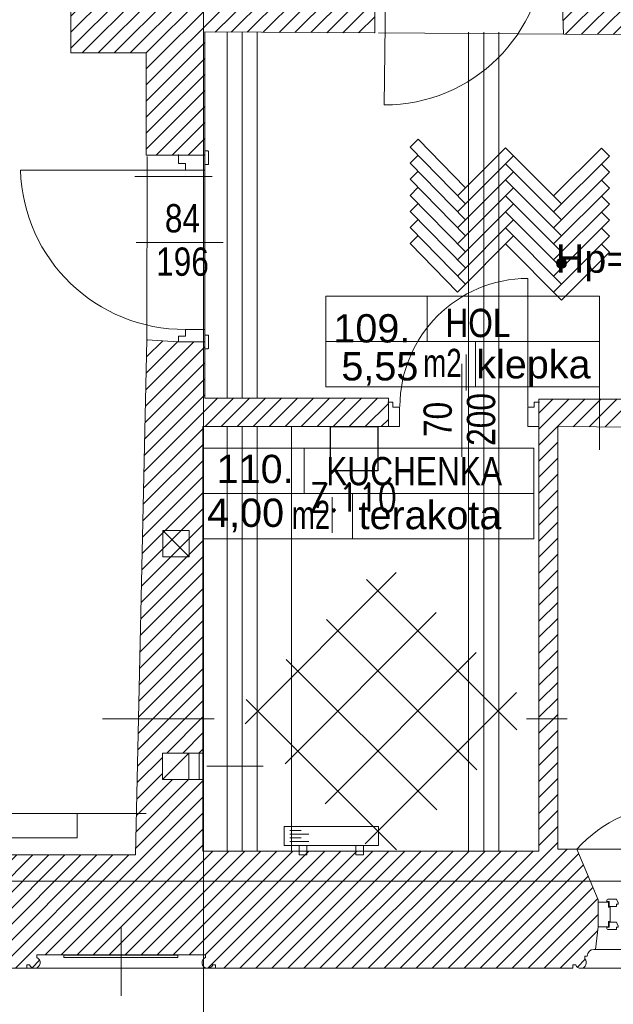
# Model space of a CAD drawing. Header units: millimetres. Extents: x -573548 to 674770, y -184010 to -47794.
# Tile 35 of 181: x 100709 to 103854, y -155674 to -150457. Entities that reach past the tile are written whole.
import ezdxf
from ezdxf.enums import TextEntityAlignment as Align

# ---------------------------------------------------------------- set-up
doc = ezdxf.new("R2010")
doc.units = ezdxf.units.MM
for name, color, linetype, lineweight in [('A.05 RZUT 1 PIĘTRA_is$0$A-DRZWI_Nr_pióra__9', 8, 'Continuous', 9), ('A.05 RZUT 1 PIĘTRA_is$0$A-OPISY-2_Nr_pióra__2', 8, 'Continuous', 9), ('A.05 RZUT 1 PIĘTRA_is$0$A-OPISY-3_Nr_pióra__6', 8, 'Continuous', 9), ('A.05 RZUT 1 PIĘTRA_is$0$A-WIDOK_Nr_pióra__8', 8, 'Continuous', 9), ('A.05 RZUT 1 PIĘTRA_is$0$A-WYSOKOSCI_Nr_pióra__7', 8, 'Continuous', 9), ('A.05 RZUT 1 PIĘTRA_is$0$belki nad_Nr_pióra__1', 8, 'Continuous', 9), ('A.05 RZUT 1 PIĘTRA_is$0$CO TO JEST_Nr_pióra__1', 8, 'Continuous', 9), ('A.05 RZUT 1 PIĘTRA_is$0$detalokna_Nr_pióra__1', 8, 'Continuous', 9), ('A.05 RZUT 1 PIĘTRA_is$0$detalokna_Nr_pióra__41', 8, 'Continuous', 9), ('A.05 RZUT 1 PIĘTRA_is$0$DIM MALY_Nr_pióra__8', 8, 'Continuous', 9), ('A.05 RZUT 1 PIĘTRA_is$0$Drawing & Figure_Nr_pióra__18', 8, 'Continuous', 9), ('A.05 RZUT 1 PIĘTRA_is$0$DRZWI_Nr_pióra__251', 8, 'Continuous', 9), ('A.05 RZUT 1 PIĘTRA_is$0$DRZWI_Nr_pióra__41', 8, 'Continuous', 9), ('A.05 RZUT 1 PIĘTRA_is$0$linia nadproza_Nr_pióra__1', 8, 'Continuous', 9), ('A.05 RZUT 1 PIĘTRA_is$0$Nowe_GRZEJNIK_Nr_pióra__59', 8, 'Continuous', 9), ('A.05 RZUT 1 PIĘTRA_is$0$OKNO_DETAL_Nr_pióra__41', 8, 'Continuous', 9), ('A.05 RZUT 1 PIĘTRA_is$0$OKNO_DETAL_Nr_pióra__8', 8, 'Continuous', 9), ('A.05 RZUT 1 PIĘTRA_is$0$opisy inne_Nr_pióra__1', 8, 'Continuous', 9), ('A.05 RZUT 1 PIĘTRA_is$0$OSIE_Nr_pióra__1', 8, 'Continuous', 9), ('A.05 RZUT 1 PIĘTRA_is$0$POSADZKI_Nr_pióra__18', 8, 'Continuous', 9), ('A.05 RZUT 1 PIĘTRA_is$0$SCIANY_KONSTR_Nr_pióra__21', 8, 'Continuous', 9), ('A.05 RZUT 1 PIĘTRA_is$0$SCIANY_KONSTR_Nr_pióra__4', 8, 'Continuous', 9), ('A.05 RZUT 1 PIĘTRA_is$0$strop_Nr_pióra__8', 8, 'Continuous', 9), ('A.05 RZUT 1 PIĘTRA_is$0$Structural - Bearing_Nr_pióra__21', 8, 'Continuous', 9), ('A.05 RZUT 1 PIĘTRA_is$0$Structural - Grid', 8, 'Continuous', 9), ('A.05 RZUT 1 PIĘTRA_is$0$Structural - Grid_Nr_pióra__17', 8, 'Continuous', 9), ('A.05 RZUT 1 PIĘTRA_is$0$WIDOK_Nr_pióra__1', 8, 'Continuous', 9), ('A.05 RZUT 1 PIĘTRA_is$0$WIDOK_Nr_pióra__8', 8, 'Continuous', 9), ('A.05 RZUT 1 PIĘTRA_is$0$WYCIĄG_Nr_pióra__1', 8, 'Continuous', 9), ('BMS_URZĄDZENIA', 30, 'Continuous', 30), ('SAN_Grzejniki CO na rzucie', 7, 'Continuous', 13)]:
    doc.layers.add(name, color=color, linetype=linetype, lineweight=lineweight)
doc.styles.add('A.05 RZUT 1 PIĘTRA_is$0$STYL_AUTOMATYCZNY_1', font='arial.ttf')
doc.styles.add('A.05 RZUT 1 PIĘTRA_is$0$STYL_AUTOMATYCZNY_4', font='arial.ttf', dxfattribs={"width": 0.8})
doc.styles.add('A.05 RZUT 1 PIĘTRA_is$0$STYL_AUTOMATYCZNY_5', font='arial.ttf', dxfattribs={"width": 0.7})
doc.styles.add('SIMPLEX-10', font='simplex.shx', dxfattribs={"width": 0.8, "height": 10})
pattern_1 = [(45, (0, 0), (-42.426407, 42.426407), [])]

# ---------------------------------------------------------------- blocks, each defined once
blk = doc.blocks.new('A.05 RZUT 1 PIĘTRA_is$0$Standardowy znacznik osi')
at = {"layer": 'A.05 RZUT 1 PIĘTRA_is$0$Structural - Grid_Nr_pióra__17'}
blk.add_line((1000, 0), (17855.4, 0), dxfattribs=at)
at = {"layer": 'A.05 RZUT 1 PIĘTRA_is$0$Structural - Grid_Nr_pióra__17', "style": 'A.05 RZUT 1 PIĘTRA_is$0$STYL_AUTOMATYCZNY_1'}
for tag, p in [('AC_MarkerText_1_0', (5, -80)), ('AC_MarkerText_1_1', (19360.4, -80))]:
    blk.add_attdef(tag, text='', height=350, rotation=270, dxfattribs=at).set_placement(p, align=Align.TOP_CENTER)
blk = doc.blocks.new('A.05 RZUT 1 PIĘTRA_is$0$Standardowy znacznik osi_3')
at = {"layer": 'A.05 RZUT 1 PIĘTRA_is$0$Structural - Grid_Nr_pióra__17'}
blk.add_line((2962.2, 0), (40906.6, 0), dxfattribs=at)
at = {"layer": 'A.05 RZUT 1 PIĘTRA_is$0$Structural - Grid_Nr_pióra__17', "style": 'A.05 RZUT 1 PIĘTRA_is$0$STYL_AUTOMATYCZNY_1'}
for tag, p in [('AC_MarkerText_1_0', (-250, -335)), ('AC_MarkerText_1_1', (44118.7, -335))]:
    blk.add_attdef(tag, text='', height=350, rotation=180, dxfattribs=at).set_placement(p, align=Align.TOP_CENTER)
blk = doc.blocks.new('A.05 RZUT 1 PIĘTRA_is')
at = {"layer": 'A.05 RZUT 1 PIĘTRA_is$0$A-WYSOKOSCI_Nr_pióra__7'}
blk.add_hatch(color=256, dxfattribs=at).paths.add_polyline_path([(103890.4, -101747.7, 1), (103837, -101747.7, 1)])
at = {"layer": 'A.05 RZUT 1 PIĘTRA_is$0$Drawing & Figure_Nr_pióra__18'}
h = blk.add_hatch(dxfattribs=at)
h.set_pattern_fill('Common_Brick_0001', color=256, style=0, pattern_type=2)
h.set_pattern_definition(pattern_1)
h.paths.add_polyline_path([(99094.4, -98984.5), (99094.4, -99114.5), (99105, -99682.9), (101265, -99682.9), (101265, -99914.6), (101265, -100205.7), (101265, -100632.9), (101664.2, -100632.9), (101664.2, -101174.4), (101974.1, -101174.4), (101974.1, -100521.7), (102874.1, -100527), (102875, -100087.3), (102850.9, -100084.7), (102850.9, -99957.3), (102821.1, -99957.2), (102821.1, -99956.7), (102191.9, -99954.2), (102190.9, -99903.3), (101953.7, -99903.3), (101953, -99466.3), (101952.9, -99403.3), (102190.9, -99403.3), (102188.5, -99228.9), (102184.6, -98949.9), (102182, -98765.8), (102162, -98765.8), (102087.1, -98765.8), (102087.1, -98765.9), (101949.5, -98769.1), (101949.5, -98625.8), (102182, -98625.8), (102181.9, -94913.1), (102053.8, -94913.1), (101659.4, -94891.2), (101644.5, -98079.9), (101329.1, -98081.1), (101314.5, -98961), (99339.4, -98984.5), (99339.4, -98984.2), (99259.4, -98984.3), (99179.4, -98984.4), (99124.2, -98984.5)])
h = blk.add_hatch(dxfattribs=at)
h.set_pattern_fill('Common_Brick_0001', color=256, style=0, pattern_type=2)
h.set_pattern_definition(pattern_1)
h.paths.add_polyline_path([(99004.1, -105130.5), (99004.1, -105133.1), (99004.1, -105263.1), (99017.4, -105383.1), (99026.9, -105383.1, -0.383982), (99062.4, -105418.4), (99074.8, -105418.4), (99074.8, -105433.4, 1.205804), (99122.6, -105465.6), (99137.4, -105465.6), (99137.4, -105483.1), (99204.1, -105483.1), (100947.8, -105483.1), (101030.5, -105483.1), (101030.5, -105465.6), (101045.3, -105465.6, 0.263086), (101068.2, -105483.1), (101076.2, -105483.1, 0.761796), (101083.7, -105427), (101083.7, -105412.2), (101530.5, -105412.2), (101977.3, -105412.2), (101977.3, -105427, 0.761796), (101984.8, -105483.1), (101992.7, -105483.1, 0.263086), (102015.7, -105465.6), (102030.5, -105465.6), (102030.5, -105483.1), (102113.1, -105483.1), (103924.3, -105483.1), (103924.3, -105465.7), (103939, -105465.7, 1.205804), (103986.9, -105433.5), (103986.9, -105418.5), (103999.2, -105418.5, -0.383982), (104034.7, -105383.1), (104044.2, -105383.1), (104057.6, -105263.1), (104057.6, -105133.1), (104057.6, -105120.6), (103945.6, -104852.9), (103944.9, -104852.9), (103844.1, -104852.9), (103844.1, -104162.2), (103844.1, -102612.9), (104065.1, -102614.3), (104741.9, -102618.9), (104741.9, -102618.7), (106171.9, -102627.6), (106171.9, -102628.6), (106251.9, -102629.2), (106251.9, -102618.7), (106370.4, -102462.9), (104954.1, -102462.9), (104954.1, -102402.3), (104954.2, -102162.3), (104954.2, -101922.3), (104954.2, -101876.9), (104954.2, -101286.9), (104954.2, -101086.9), (104954.2, -100540.3), (105004.2, -100540.6), (105004.6, -100517.3), (105003.8, -100516.6), (105001.4, -100099.6), (105011.2, -100099.6), (104997.1, -99971.2), (104808.8, -99969.9), (104807.5, -100169.9), (104600.5, -100168.5), (104107.5, -100165.1), (104108.8, -99965.1), (103861, -99963.2), (103861, -100145.9), (103873.8, -100532.8), (104843.4, -100540.6), (104843.4, -101086.9), (104843.4, -101286.9), (104843.4, -101876.9), (104843.5, -102467.9), (104065.1, -102467.9), (103743.6, -102467.9), (103743.6, -102482.8), (103746.4, -102482.8), (103744.1, -102612.9), (103743.7, -102612.9), (103744, -104162.2), (103744.1, -104862.9), (101964.1, -104862.9), (101964.1, -104482.9), (101889.3, -104482.9), (101749.6, -104482.9), (101749.6, -104482.7), (101749.3, -104342.9), (101963.9, -104342.9), (101963.9, -104162.2), (101963.9, -102612.9), (102946.5, -102612.8), (102946.5, -102462.9), (102251.9, -102462.9), (102171.9, -102462.9), (102091.9, -102462.9), (101974.1, -102462.9), (101974.1, -102205.7), (101974.1, -102162.9), (101834.1, -102162.9), (101667.5, -102152.9), (101623.3, -104162.2), (101612.3, -104662.9), (101607.5, -104882.9), (99117.5, -104882.9)])
at = {"layer": 'A.05 RZUT 1 PIĘTRA_is$0$A-DRZWI_Nr_pióra__9'}
for p, q in [((102070.9, -101638.1), (101610, -101638.1)), ((103336.5, -102279.9), (103336.5, -102772.9))]:
    blk.add_line(p, q, dxfattribs=at)
for points in [[(102934.9, -100060.2), (102924.9, -100908.2, 0.411769), (103776.9, -100066.2)], [(101871.2, -101254.6), (100997.6, -101254.6, 0.406915), (101871.2, -102098.2)], [(103685.8, -102506.4), (103685.8, -101827.8, 0.413892), (103007.9, -102506.4)]]:
    blk.add_lwpolyline(points, format="xyb", dxfattribs=at)
at = {"layer": 'A.05 RZUT 1 PIĘTRA_is$0$A-OPISY-3_Nr_pióra__6'}
for p, q in [((103151.4, -101922.3), (103151.4, -102162.3)), ((102615.3, -102162.3), (104065.1, -102162.3)), ((103408.3, -102162.3), (103408.3, -102402.3)), ((103359.1, -102231), (103359.1, -102421)), ((102500, -102727.6), (102500, -102967.6)), ((101963.9, -102967.6), (103716.6, -102967.6)), ((102648.1, -102986.4), (102648.1, -103176.3)), ((102756.8, -102967.6), (102756.8, -103207.6))]:
    blk.add_line(p, q, dxfattribs=at)
for points in [[(102615.3, -102402.3), (102615.3, -101922.3), (104065.1, -101922.3), (104065.1, -102402.3)], [(101963.9, -103207.6), (101963.9, -102727.6), (103716.6, -102727.6), (103716.6, -103207.6)]]:
    blk.add_lwpolyline(points, close=True, dxfattribs=at)
at = {"layer": 'A.05 RZUT 1 PIĘTRA_is$0$A-WIDOK_Nr_pióra__8'}
for p, q in [((101751.2, -103163.6), (101891.2, -103303.6)), ((101749.3, -104482.9), (101889.3, -104342.9)), ((101889.3, -104342.9), (101889.3, -104482.9))]:
    blk.add_line(p, q, dxfattribs=at)
at = {"layer": 'A.05 RZUT 1 PIĘTRA_is$0$A-WYSOKOSCI_Nr_pióra__7'}
blk.add_circle((103863.7, -101747.7), 26.7, dxfattribs=at)
at = {"layer": 'A.05 RZUT 1 PIĘTRA_is$0$belki nad_Nr_pióra__1'}
for p, q in [((102091.9, -100522.4), (102091.9, -102462.9)), ((102251.9, -100523.3), (102251.9, -102462.9)), ((103371.9, -100523.3), (103371.9, -104862.9)), ((103531.9, -100523.3), (103531.9, -104862.9)), ((102091.9, -102612.9), (102091.9, -104862.9)), ((102251.9, -102612.9), (102251.9, -104862.9))]:
    blk.add_line(p, q, dxfattribs=at)
at = {"layer": 'A.05 RZUT 1 PIĘTRA_is$0$CO TO JEST_Nr_pióra__1'}
blk.add_line((99532.9, -104662.9), (101664.2, -104662.9), dxfattribs=at)
at = {"layer": 'A.05 RZUT 1 PIĘTRA_is$0$detalokna_Nr_pióra__1'}
for p, q in [((104044.2, -105383.1), (104904, -105383.1)), ((103969.7, -105483.6), (104973.8, -105483.6))]:
    blk.add_line(p, q, dxfattribs=at)
at = {"layer": 'A.05 RZUT 1 PIĘTRA_is$0$detalokna_Nr_pióra__41'}
blk.add_lwpolyline([(104122.1, -105236.1), (104122.1, -105159.1), (104122.1, -105236.1), (104112.1, -105236.1), (104112.1, -105263.1), (104057.6, -105263.1), (104057.6, -105133.1), (104112.1, -105133.1), (104112.1, -105159.1), (104122.1, -105159.1)], dxfattribs=at)
at = {"layer": 'A.05 RZUT 1 PIĘTRA_is$0$DIM MALY_Nr_pióra__8'}
for p, q in [((101603.9, -101287.2), (102013.8, -101287.2)), ((104065.1, -102373.7), (104065.1, -102736.8)), ((101432.5, -104162.2), (102023.5, -104162.2)), ((103678.7, -104162.2), (103893.7, -104162.2))]:
    blk.add_line(p, q, dxfattribs=at)
at = {"layer": 'A.05 RZUT 1 PIĘTRA_is$0$DRZWI_Nr_pióra__251'}
blk.add_line((101974.1, -102123.3), (101974.1, -102171.6), dxfattribs=at)
at = {"layer": 'A.05 RZUT 1 PIĘTRA_is$0$DRZWI_Nr_pióra__41'}
for points in [[(101834.1, -101170.6), (101834.1, -101218.9), (101871.2, -101218.9), (101871.2, -101254.6), (101974.1, -101254.6), (101974.1, -101223.9), (101992.9, -101223.9), (101992.9, -101155.5, 0.414334), (101988.9, -101151.5), (101974.1, -101151.5)], [(101834.1, -102162.9), (101834.1, -102133.9), (101871.2, -102133.9), (101871.2, -102098.2), (101974.1, -102098.2), (101974.1, -102128.9), (101992.9, -102128.9), (101992.9, -102197.3, -0.414334), (101988.9, -102201.3), (101974.1, -102201.3)]]:
    blk.add_lwpolyline(points, format="xyb", dxfattribs=at)
for points in [[(102944.2, -102482.8), (102970.8, -102482.8), (102970.8, -102509.9), (103006, -102509.9), (103006, -102612.8), (102946.5, -102612.9)], [(103746.4, -102482.8), (103719.8, -102482.8), (103719.8, -102509.9), (103684.6, -102509.9), (103684.6, -102612.8), (103744.1, -102612.9)]]:
    blk.add_lwpolyline(points, dxfattribs=at)
at = {"layer": 'A.05 RZUT 1 PIĘTRA_is$0$linia nadproza_Nr_pióra__1'}
for p, q in [((102894.1, -100527), (103873.8, -100532.8)), ((101669.1, -101182.2), (101667.5, -102152.9)), ((101974.8, -101176.7), (101974.8, -102104))]:
    blk.add_line(p, q, dxfattribs=at)
at = {"layer": 'A.05 RZUT 1 PIĘTRA_is$0$Nowe_GRZEJNIK_Nr_pióra__59'}
blk.add_lwpolyline([(99798.5, -104792.9), (101298.5, -104792.9), (101298.5, -104662.9), (99798.5, -104662.9)], close=True, dxfattribs=at)
at = {"layer": 'A.05 RZUT 1 PIĘTRA_is$0$OKNO_DETAL_Nr_pióra__41'}
for points in [[(104112.1, -105117.4, 0.414214), (104104.1, -105125.4), (104104.1, -105129.4), (104116.1, -105129.4), (104116.1, -105155.4), (104155.1, -105155.4), (104155.1, -105143.4), (104164.1, -105143.4), (104164.1, -105133.4), (104163.1, -105133.4), (104154.3, -105117.4)], [(104130.3, -105239.9), (104116.1, -105239.9), (104116.1, -105265.9), (104104.1, -105265.9), (104104.1, -105269.9, 0.414214), (104112.1, -105277.9), (104130.3, -105277.9), (104155.1, -105277.9), (104155.1, -105265.9), (104164.1, -105265.9), (104164.1, -105255.9), (104163.1, -105255.9), (104154.3, -105239.9)]]:
    blk.add_lwpolyline(points, format="xyb", close=True, dxfattribs=at)
at = {"layer": 'A.05 RZUT 1 PIĘTRA_is$0$OKNO_DETAL_Nr_pióra__8'}
for p, q in [((101530.5, -105628.7), (101530.5, -105266.8)), ((102030.5, -105483.1), (101030.5, -105483.1))]:
    blk.add_line(p, q, dxfattribs=at)
at = {"layer": 'A.05 RZUT 1 PIĘTRA_is$0$OSIE_Nr_pióra__1'}
for p, q in [((102171.9, -100522.8), (102171.9, -102462.9)), ((103451.9, -100522.8), (103451.9, -104862.9)), ((102171.9, -102612.9), (102171.9, -104862.9))]:
    blk.add_line(p, q, dxfattribs=at)
at = {"layer": 'A.05 RZUT 1 PIĘTRA_is$0$POSADZKI_Nr_pióra__18'}
for p, q in [((103061.7, -101132.9), (103104.1, -101090.5)), ((103355.3, -101348.3), (103104.1, -101090.5)), ((103355.3, -101433.1), (103061.7, -101132.9)), ((103312.8, -101390.7), (103567.4, -101136.1)), ((103864.4, -101433.1), (103567.4, -101136.1)), ((103822, -101390.7), (104075.1, -101137.5)), ((104117.6, -101179.9), (104075.1, -101137.5)), ((103061.7, -101217.7), (103104.1, -101175.3)), ((103355.3, -101518), (103061.7, -101217.7)), ((103312.8, -101475.5), (103609.8, -101178.5)), ((103567.4, -101221), (103609.8, -101178.5)), ((103864.4, -101518), (103567.4, -101221)), ((103822, -101475.5), (104117.6, -101179.9)), ((103061.7, -101302.6), (103104.1, -101260.2)), ((103312.8, -101560.4), (103609.8, -101263.4)), ((103822, -101560.4), (104117.6, -101264.8)), ((104117.6, -101264.8), (104075.1, -101222.3)), ((103355.3, -101602.8), (103061.7, -101302.6)), ((103864.4, -101602.8), (103567.4, -101305.8)), ((104117.6, -101349.6), (104075.1, -101307.2)), ((103061.7, -101387.5), (103104.1, -101345)), ((103312.8, -101645.2), (103609.8, -101348.3)), ((103822, -101645.2), (104117.6, -101349.6)), ((103355.3, -101687.7), (103061.7, -101387.5)), ((103061.7, -101472.3), (103104.1, -101429.9)), ((103864.4, -101687.7), (103567.4, -101390.7)), ((104117.6, -101434.5), (104075.1, -101392)), ((103355.3, -101772.5), (103061.7, -101472.3)), ((103312.8, -101730.1), (103609.8, -101433.1)), ((103864.4, -101772.5), (103567.4, -101475.5)), ((103822, -101730.1), (104117.6, -101434.5)), ((104117.6, -101519.3), (104075.1, -101476.9)), ((103061.7, -101557.2), (103104.1, -101514.7)), ((103312.8, -101814.9), (103609.8, -101518)), ((103822, -101814.9), (104117.6, -101519.3)), ((103355.3, -101857.4), (103061.7, -101557.2)), ((103864.4, -101857.4), (103567.4, -101560.4)), ((103609.8, -101602.8), (103567.4, -101560.4)), ((104117.6, -101604.2), (104075.1, -101561.8)), ((103061.7, -101642), (103104.1, -101599.6)), ((103312.8, -101899.8), (103609.8, -101602.8)), ((103822, -101899.8), (104117.6, -101604.2)), ((103312.8, -101899.8), (103061.7, -101642)), ((103864.4, -101942.2), (103567.4, -101645.2)), ((103864.4, -101942.2), (104117.6, -101689)), ((104117.6, -101689), (104075.1, -101646.6)), ((102187.2, -104187.3), (102988.2, -103386.2)), ((102830, -103423), (103626.8, -104219.8)), ((102399.3, -104399.4), (103200.3, -103598.3)), ((102617.9, -103635.2), (103414.7, -104432)), ((102611.4, -104611.5), (103412.5, -103810.5)), ((102405.7, -103847.3), (103202.5, -104644.1)), ((102823.6, -104823.7), (103624.6, -104022.6)), ((102193.6, -104059.4), (102990.4, -104856.2))]:
    blk.add_line(p, q, dxfattribs=at)
at = {"layer": 'A.05 RZUT 1 PIĘTRA_is$0$SCIANY_KONSTR_Nr_pióra__21'}
for p, q in [((101265, -99682.9), (101265, -100632.9)), ((101664.2, -100632.9), (101265, -100632.9)), ((101664.2, -100632.9), (101664.2, -101174.4)), ((101667.5, -102152.9), (101607.5, -104882.9)), ((101751.2, -103163.6), (101751.2, -103303.6)), ((101751.2, -103163.6), (101891.2, -103163.6)), ((101891.2, -103163.6), (101891.2, -103303.6)), ((101751.2, -103303.6), (101891.2, -103303.6)), ((101963.9, -104342.9), (101749.3, -104342.9)), ((101749.6, -104482.9), (101749.3, -104342.9)), ((101964.1, -104482.9), (101749.6, -104482.9)), ((101607.5, -104882.9), (99117.5, -104882.9))]:
    blk.add_line(p, q, dxfattribs=at)
at = {"layer": 'A.05 RZUT 1 PIĘTRA_is$0$SCIANY_KONSTR_Nr_pióra__4'}
for p, q in [((103743.6, -102467.8), (103743.6, -102467.9)), ((101963.9, -104342.9), (101749.3, -104342.9))]:
    blk.add_line(p, q, dxfattribs=at)
at = {"layer": 'A.05 RZUT 1 PIĘTRA_is$0$strop_Nr_pióra__8'}
blk.add_arc((104469.5, -105319.4), 702.1, 41.6498, 138.3502, dxfattribs=at)
at = {"layer": 'A.05 RZUT 1 PIĘTRA_is$0$Structural - Bearing_Nr_pióra__21'}
for p, q in [((102874.1, -100527), (102875, -100087.3)), ((103873.8, -100532.8), (103861, -100145.8)), ((101974.1, -100521.7), (101974.1, -101174.4)), ((102874.1, -100527), (101974.1, -100521.7)), ((104843.4, -100540.6), (103873.8, -100532.8)), ((101664.2, -101174.4), (101974.1, -101174.4)), ((101667.5, -102152.9), (101834.1, -102162.9)), ((101974.1, -102162.9), (101824.1, -102162.9)), ((101974.1, -102162.9), (101974.1, -102462.9)), ((102946.5, -102462.9), (101974.1, -102462.9)), ((102946.5, -102462.8), (102946.5, -102612.8)), ((103743.6, -102467.9), (103744.1, -104862.9)), ((104843.5, -102467.9), (103743.6, -102467.9)), ((102946.5, -102612.8), (101963.9, -102612.9)), ((101963.9, -104342.9), (101963.9, -102612.9)), ((103844.1, -102612.9), (103844.1, -104852.9)), ((106795.2, -102632.9), (103844.1, -102612.9)), ((101964.1, -104482.9), (101964.1, -104862.9)), ((103744.1, -104862.9), (101964.1, -104862.9)), ((103945.6, -104852.9), (103844.1, -104852.9)), ((104057.6, -105120.6), (103945.6, -104852.9)), ((103924.3, -105483.1), (102113.1, -105483.1))]:
    blk.add_line(p, q, dxfattribs=at)
for points in [[(103841.6, -105483.1), (103924.3, -105483.1), (103924.3, -105465.7), (103939, -105465.7, 1.205804), (103986.9, -105433.5), (103986.9, -105418.5), (103999.2, -105418.5, -0.383982), (104034.7, -105383.1), (104044.2, -105383.1), (104057.6, -105263.1), (104057.6, -105120.6)], [(100947.8, -105483.1), (101030.5, -105483.1), (101030.5, -105465.6), (101045.3, -105465.6, 1.478383), (101083.7, -105427), (101083.7, -105412.2), (101530.5, -105412.2)], [(102113.1, -105483.1), (102030.5, -105483.1), (102030.5, -105465.6), (102015.7, -105465.6, -1.478383), (101977.3, -105427), (101977.3, -105412.2), (101530.5, -105412.2)]]:
    blk.add_lwpolyline(points, format="xyb", dxfattribs=at)
blk.add_lwpolyline([(101831.8, -105413.2), (101227, -105413.2), (101227, -105426.4), (101831.8, -105426.4)], close=True, dxfattribs=at)
at = {"layer": 'A.05 RZUT 1 PIĘTRA_is$0$WIDOK_Nr_pióra__1'}
blk.add_line((102433.9, -104862.9), (102433.9, -102612.9), dxfattribs=at)
at = {"layer": 'A.05 RZUT 1 PIĘTRA_is$0$WIDOK_Nr_pióra__8'}
blk.add_line((103944.9, -104852.9), (104994.1, -104852.9), dxfattribs=at)
at = {"layer": 'A.05 RZUT 1 PIĘTRA_is$0$WYCIĄG_Nr_pióra__1'}
blk.add_lwpolyline([(101963.9, -104342.9), (101943.9, -104342.9), (101943.9, -104482.9), (101963.9, -104482.9)], close=True, dxfattribs=at)
blk.add_lwpolyline([(101984.6, -104412.9), (102135.2, -104412.9), (102283, -104412.9)], dxfattribs=at)
at = {"layer": 'A.05 RZUT 1 PIĘTRA_is$0$Structural - Grid', "zscale": 1000}
for name, p, rotation in [('A.05 RZUT 1 PIĘTRA_is$0$Standardowy znacznik osi', (101967.3, -108395.1), 90), ('A.05 RZUT 1 PIĘTRA_is$0$Standardowy znacznik osi_3', (121686.6, -105021.8), 180)]:
    blk.add_blockref(name, p, dxfattribs=dict(at, rotation=rotation))
at = {"layer": 'A.05 RZUT 1 PIĘTRA_is$0$A-OPISY-2_Nr_pióra__2', "char_height": 150}
for s, insert, attachment_point, style in [('\\A1;{\\pql;\\fArial|b0|i0|c238|p0;\\W0.800000;HOL}', (103248.8, -102140.9), 7, 'A.05 RZUT 1 PIĘTRA_is$0$STYL_AUTOMATYCZNY_4'), ('\\A1;{\\pql;\\fArial|b0|i0|c238|p0;\\W1.000000;109.}', (102655.2, -102169.3), 7, 'A.05 RZUT 1 PIĘTRA_is$0$STYL_AUTOMATYCZNY_1'), ('\\A1;{\\pqr;\\fArial|b0|i0|c238|p0;\\W0.700000;m2}', (103334.9, -102200.9), 3, 'A.05 RZUT 1 PIĘTRA_is$0$STYL_AUTOMATYCZNY_5'), ('\\A1;{\\pql;\\fArial|b0|i0|c238|p0;\\W1.000000;5,55}', (102697.5, -102396.2), 7, 'A.05 RZUT 1 PIĘTRA_is$0$STYL_AUTOMATYCZNY_1'), ('\\A1;{\\pql;\\fArial|b0|i0|c238|p0;\\W1.000000;klepka}', (103412.2, -102402.8), 7, 'A.05 RZUT 1 PIĘTRA_is$0$STYL_AUTOMATYCZNY_1'), ('\\A1;{\\pql;\\fArial|b0|i0|c238|p0;\\W1.000000;110.}', (102036.8, -102914.4), 7, 'A.05 RZUT 1 PIĘTRA_is$0$STYL_AUTOMATYCZNY_1'), ('\\A1;{\\pql;\\fArial|b0|i0|c238|p0;\\W0.800000;KUCHENKA}', (102617.4, -102926.1), 7, 'A.05 RZUT 1 PIĘTRA_is$0$STYL_AUTOMATYCZNY_4'), ('\\A1;{\\pql;\\fArial|b0|i0|c238|p0;\\W1.000000;4,00}', (101986.5, -103172.5), 7, 'A.05 RZUT 1 PIĘTRA_is$0$STYL_AUTOMATYCZNY_1'), ('\\A1;{\\pqr;\\fArial|b0|i0|c238|p0;\\W0.700000;m2}', (102638.3, -103006.2), 3, 'A.05 RZUT 1 PIĘTRA_is$0$STYL_AUTOMATYCZNY_5'), ('\\A1;{\\pql;\\fArial|b0|i0|c238|p0;\\W1.000000;terakota}', (102788.6, -103158.6), 7, 'A.05 RZUT 1 PIĘTRA_is$0$STYL_AUTOMATYCZNY_1')]:
    blk.add_mtext(s, dxfattribs=dict(at, insert=insert, attachment_point=attachment_point, style=style))
at = {"layer": 'A.05 RZUT 1 PIĘTRA_is$0$A-WYSOKOSCI_Nr_pióra__7', "insert": (104232, -101745.4), "char_height": 150, "attachment_point": 5, "style": 'A.05 RZUT 1 PIĘTRA_is$0$STYL_AUTOMATYCZNY_1'}
blk.add_mtext('\\A1;{\\pqc;\\fArial|b0|i0|c238|p0;\\W1.000000;Hp=2.39}', dxfattribs=at)
at = {"layer": 'A.05 RZUT 1 PIĘTRA_is$0$opisy inne_Nr_pióra__1', "char_height": 150, "attachment_point": 5, "style": 'A.05 RZUT 1 PIĘTRA_is$0$STYL_AUTOMATYCZNY_4'}
for s, insert in [('\\A1;{\\pqc;\\fArial|b0|i0|c238|p0;\\W0.800000;84}', (101855.8, -101510.1)), ('\\A1;{\\pqc;\\fArial|b0|i0|c238|p0;\\W0.800000;196}', (101855.8, -101739.9))]:
    blk.add_mtext(s, dxfattribs=dict(at, insert=insert))
at = {"layer": 'A.05 RZUT 1 PIĘTRA_is$0$opisy inne_Nr_pióra__1', "char_height": 150, "attachment_point": 5, "rotation": 90, "style": 'A.05 RZUT 1 PIĘTRA_is$0$STYL_AUTOMATYCZNY_4'}
for s, insert in [('\\A1;{\\pqc;\\fArial|b0|i0|c238|p0;\\W0.800000;200}', (103438.6, -102575)), ('\\A1;{\\pqc;\\fArial|b0|i0|c238|p0;\\W0.800000;70}', (103208.8, -102575))]:
    blk.add_mtext(s, dxfattribs=dict(at, insert=insert))

msp = doc.modelspace()

# ---------------------------------------------------------------- linework, layer by layer
at = {"layer": 'BMS_URZĄDZENIA'}
msp.add_lwpolyline([(102354.795, -152612.846), (102606.059, -152612.846), (102606.059, -152847.76), (102354.795, -152847.76)], close=True, dxfattribs=at)
at = {"layer": 'SAN_Grzejniki CO na rzucie', "color": 150}
for p, q in [((102140, -154752.384), (102200, -154752.384)), ((102140, -154772.384), (102240, -154772.384)), ((102140, -154792.384), (102200, -154792.384)), ((102140, -154812.384), (102240, -154812.384))]:
    msp.add_line(p, q, dxfattribs=at)
for points in [[(102610, -154732.384), (102110, -154732.384), (102110, -154832.384), (102610, -154832.384), (102610, -154732.384)], [(102230, -154832.384), (102230, -154882.384), (102190, -154882.384), (102190, -154832.384)], [(102530, -154832.384), (102530, -154882.384), (102490, -154882.384), (102490, -154832.384)]]:
    msp.add_lwpolyline(points, dxfattribs=at)

# ---------------------------------------------------------------- block references
at = {"color": 150}
msp.add_blockref('A.05 RZUT 1 PIĘTRA_is', (-284.351, -50000), dxfattribs=at)

# ---------------------------------------------------------------- texts
at = {"layer": 'BMS_URZĄDZENIA', "lineweight": 30, "insert": (102476.933, -152988.469), "char_height": 150, "width": 609.56559, "attachment_point": 5, "style": 'SIMPLEX-10'}
msp.add_mtext('Z.110', dxfattribs=at)

doc.saveas('drawing.dxf')
